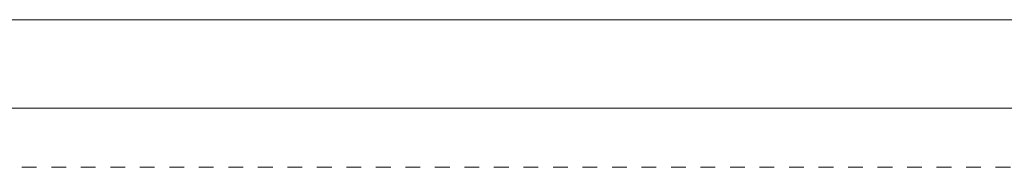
# Model space of a CAD drawing. Header units: inches. Extents: x -515158 to -470211, y -1887 to 84268.
# Tile 83 of 102: x -498676 to -497008, y 78847 to 79097. Entities that reach past the tile are written whole.
import ezdxf

# ---------------------------------------------------------------- set-up
doc = ezdxf.new("R2010")
doc.units = ezdxf.units.IN
doc.header["$MEASUREMENT"] = 0
doc.linetypes.add('Hidden Line', pattern=[50, 25, -25])
for name, color, linetype, lineweight in [('#podkład', 252, 'Continuous', 9), ('Arch wykończenie_Nr_Pióra__3', 252, 'Continuous', 18), ('INWENT RURY SPUSTOWE_Nr_Pióra__21', 252, 'Continuous', 9), ('INWENT.ŚCIANY_Nr_Pióra__21', 252, 'Continuous', 9)]:
    doc.layers.add(name, color=color, linetype=linetype, lineweight=lineweight)

# ---------------------------------------------------------------- blocks, each defined once
blk = doc.blocks.new('p1')
at = {"layer": 'Arch wykończenie_Nr_Pióra__3', "color": 252, "linetype": 'Continuous'}
blk.add_line((-488783.3, 77934.3), (-509898.3, 77934.3), dxfattribs=at)
at = {"layer": 'INWENT RURY SPUSTOWE_Nr_Pióra__21', "color": 252, "linetype": 'Continuous'}
blk.add_line((-488783.3, 78084.3), (-497708.3, 78084.3), dxfattribs=at)
at = {"layer": 'INWENT.ŚCIANY_Nr_Pióra__21', "color": 252, "linetype": 'Hidden Line'}
blk.add_line((-488883.3, 77834.3), (-498038.3, 77834.3), dxfattribs=at)

msp = doc.modelspace()

# ---------------------------------------------------------------- block references
at = {"layer": '#podkład'}
msp.add_blockref('p1', (-1064.1, 1012.8), dxfattribs=at)

doc.saveas('drawing.dxf')
